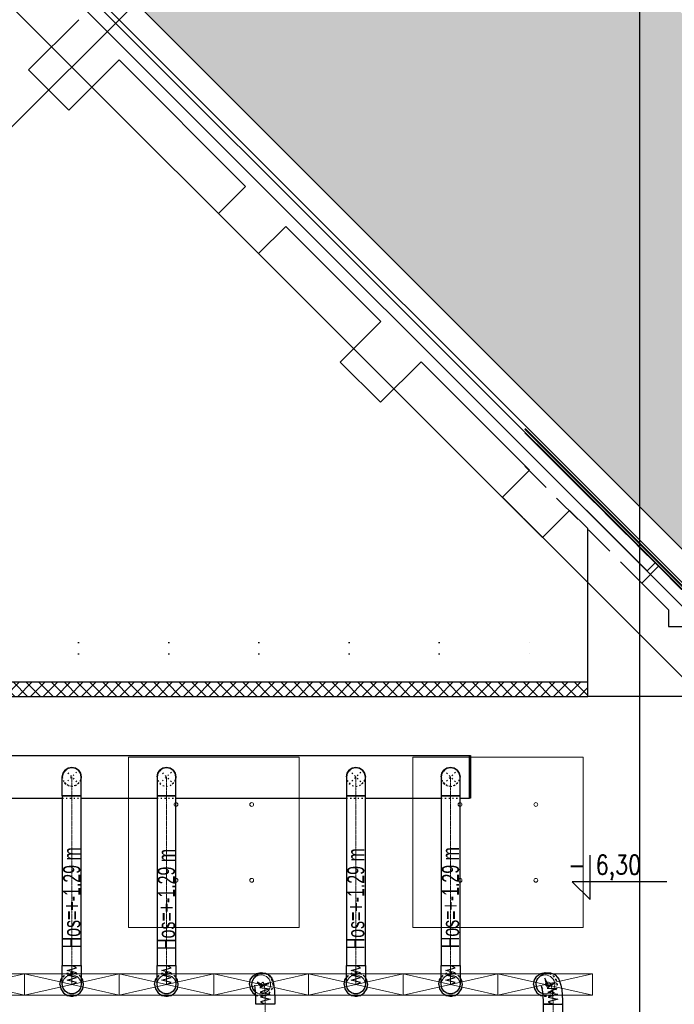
# Model space of a CAD drawing. Header units: centimetres. Extents: x -228435 to 46820, y -89367 to 152985.
# Tile 248 of 252: x -41090 to -34177, y 86198 to 96599. Entities that reach past the tile are written whole.
import ezdxf

# ---------------------------------------------------------------- set-up
doc = ezdxf.new("R2010")
doc.units = ezdxf.units.CM
doc.header["$LTSCALE"] = 50
for name, pattern in [('CADVENT_CENTERLINE', [9.9, 7.4, -1, 0.5, -1]), ('CADVENT_HIDDEN', [0.8, 0.25, -0.55]), ('Kondygnacja  -0_5$0$DOT2', [3.175, 0, -3.175]), ('Kondygnacja  -0_5$0$HIDDEN', [9.525, 6.35, -3.175]), ('Kondygnacja  -0_5$0$HIDDEN2', [4.7625, 3.175, -1.5875]), ('Osie rzutów$0$DASHDOT2', [12.7, 6.35, -3.175, 0, -3.175]), ('SU Lampy kwadratowe  -1$0$HIDDENX2', [19.05, 12.7, -6.35])]:
    doc.linetypes.add(name, pattern=pattern)
for name, color, linetype in [('01-103-Went PP_poziom-0_5$0$L_Nawiew', 3, 'Continuous'), ('bgde-nawiewDETAILS', 1, 'Continuous'), ('bgde-nawiewEXP', 1, 'Continuous'), ('bgde-nawiewHIDDEN', 1, 'Continuous'), ('bgde-tekst', 7, 'Continuous'), ('Kondygnacja  -0_5$0$ARCH_GK', 8, 'Continuous'), ('Kondygnacja  -0_5$0$ARCH_GRUNT', 8, 'Continuous'), ('Kondygnacja  -0_5$0$ARCH_INFO_KOTY_WYSOKOŚCIOWE_IST', 8, 'Continuous'), ('Kondygnacja  -0_5$0$ARCH_MUROWANE_IST', 8, 'Continuous'), ('Kondygnacja  -0_5$0$ARCH_NIEWIDOK_IST', 8, 'Kondygnacja  -0_5$0$HIDDEN'), ('Kondygnacja  -0_5$0$ARCH_POMOCNICZE_IST', 8, 'Kondygnacja  -0_5$0$HIDDEN2'), ('Kondygnacja  -0_5$0$ARCH_WYBURZENIA', 8, 'Kondygnacja  -0_5$0$DOT2'), ('Kondygnacja  -0_5$0$ARCH_ŚLUSARKA_OKNA_IST', 8, 'Continuous'), ('Kondygnacja  -0_5$0$ARCH_ŻELBET_IST', 8, 'Continuous'), ('Osie rzutów$0$ARCH_INFO_OSIE_IST', 8, 'Osie rzutów$0$DASHDOT2'), ('Osie rzutów$0$ARCH_INFO_OSIE_OPISY_IST', 8, 'Continuous')]:
    doc.layers.add(name, color=color, linetype=linetype)
for name, color, linetype, lineweight in [('bgde-nawiewCEN', 7, 'Continuous', 13), ('bgde_nawiewnik', 11, 'Continuous', 5), ('SU Lampy kwadratowe  -05$0$ARCH_SUFITY_PODWIESZANE', 8, 'Continuous', 9), ('SU Lampy kwadratowe  -1$0$ARCH_SUFITY_PODWIESZANE', 8, 'SU Lampy kwadratowe  -1$0$HIDDENX2', 9)]:
    doc.layers.add(name, color=color, linetype=linetype, lineweight=lineweight)
doc.styles.add('Kondygnacja  -0_5$0$ROMANS-50-CM', font='romans.shx', dxfattribs={"width": 0.8, "height": 10})

# ---------------------------------------------------------------- blocks, each defined once
blk = doc.blocks.new('Osie rzutów')
at = {"layer": 'Osie rzutów$0$ARCH_INFO_OSIE_IST', "ltscale": 10}
for p, q in [((5476.11, 16768.89), (9015.72, 13229.28)), ((7180.87, 15064.13), (9015.72, 13229.28)), ((7266.73, 14903.31), (9100.55, 13069.49)), ((8743.12, 14793.12), (7460, 13510)), ((8660, 12255), (8660, 14290.38)), ((4436.04, 13510), (13655, 13510))]:
    blk.add_line(p, q, dxfattribs=at)
blk = doc.blocks.new('SU Lampy kwadratowe  -05')
at = {"layer": 'SU Lampy kwadratowe  -05$0$ARCH_SUFITY_PODWIESZANE'}
for centre in [(8170, 13330.8), (8250, 13330.8), (8470, 13330.8), (8550, 13330.8), (8170, 13250.8), (8250, 13250.8), (8470, 13250.8), (8550, 13250.8)]:
    blk.add_circle(centre, 2, dxfattribs=at)
at = {"layer": 'SU Lampy kwadratowe  -1$0$ARCH_SUFITY_PODWIESZANE', "ltscale": 2.5}
for points in [[(8120, 13380.8), (8300, 13380.8), (8300, 13200.8), (8120, 13200.8)], [(8420, 13380.8), (8600, 13380.8), (8600, 13200.8), (8420, 13200.8)]]:
    blk.add_lwpolyline(points, close=True, dxfattribs=at)
blk = doc.blocks.new('A$C066D7839')
at = {"layer": 'bgde_nawiewnik'}
for p, q in [((-50, -11.15), (-50, 11.15)), ((-50, 11.15), (50, 11.15)), ((-50, -11.15), (50, 11.15)), ((50, -11.15), (-50, 11.15)), ((50, 11.15), (50, -11.15)), ((50, -11.15), (-50, -11.15))]:
    blk.add_line(p, q, dxfattribs=at)
blk.add_circle((0, 0), 10, dxfattribs=at)

msp = doc.modelspace()

# ---------------------------------------------------------------- hatches: boundary and pattern name
at = {"layer": 'Kondygnacja  -0_5$0$ARCH_GK', "linetype": 'Continuous', "lineweight": -3}
h = msp.add_hatch(dxfattribs=at)
h.set_pattern_fill('ANSI37', color=256, scale=30, style=0)
h.set_pattern_definition([(45, (-121140, -45000), (-67.35192, 67.35192), []), (135, (-121140, -45000), (-67.35192, -67.35192), [])])
h.paths.add_polyline_path([(-54930, 89600), (-54967.5, 89525), (-54930, 89450), (-35090, 89450), (-35090, 89600)], flags=0)
at = {"layer": 'Kondygnacja  -0_5$0$ARCH_GRUNT', "linetype": 'Continuous', "lineweight": 5}
h = msp.add_hatch(dxfattribs=at)
h.set_pattern_fill('EARTH', color=256, scale=150.000081, angle=45, style=0)
h.set_pattern_definition([(45, (-121140, -45000), (-1e-09, 1347.039), [952.5005, -952.5005]), (45, (-121392.6, -44747.4), (-1e-09, 1347.039), [952.5005, -952.5005]), (45, (-121645.1, -44494.9), (-1e-09, 1347.039), [952.5005, -952.5005]), (135, (-121645.1, -44326.5), (-1347.039, -1e-09), [952.5005, -952.5005]), (135, (-121392.6, -44073.9), (-1347.039, -1e-09), [952.5005, -952.5005]), (135, (-121140, -43821.3), (-1347.039, -1e-09), [952.5005, -952.5005])])
h.paths.add_polyline_path([(-109800.334, 65464.54), (-97514.874, 77750), (-71890, 77750), (-71890, 102550), (-45638.959, 102550), (-33938.959, 90850), (-21790, 90850), (-21790, 82420), (-19190, 82420), (-19190, 79646.447), (-20488.223, 78348.223), (-20936.447, 77900), (-10065.736, 77900), (13934.264, 53900), (20210, 53900), (20210, 43250), (19310, 43250), (19310, 42946.447), (17513.553, 41150), (14360, 41150), (14360, 40060), (28010, 40070.689), (28010, 44557.06), (28010, 49088.932), (24210, 51112.647), (24210, 57900), (15591.118, 57900), (-8408.882, 81900), (-15190, 81900), (-15190, 86020), (-17790, 86020), (-17790, 94850), (-32282.105, 94850), (-43982.105, 106550), (-75890, 106550), (-75890, 81750), (-99171.728, 81750), (-112628.761, 68292.967)])

# ---------------------------------------------------------------- linework, layer by layer
at = {"layer": 'bgde-nawiewCEN', "linetype": 'CADVENT_CENTERLINE', "ltscale": 0.06}
for p, q in [((-40539.917, 88399.993), (-40539.917, 88599.993)), ((-39539.917, 88399.993), (-39539.917, 88599.993)), ((-37539.917, 88399.993), (-37539.917, 88599.993)), ((-36539.917, 88399.993), (-36539.917, 88599.993)), ((-40539.917, 88399.993), (-40539.917, 86607.5)), ((-39539.917, 88399.993), (-39539.917, 86607.5)), ((-37539.917, 88399.993), (-37539.917, 86607.5)), ((-36539.917, 88399.993), (-36539.917, 86607.5)), ((-40539.917, 86607.5, 359.822), (-40539.917, 86582.631, 359.822)), ((-40539.917, 86582.631, 359.822), (-40539.917, 86517.042, 359.822)), ((-39539.917, 86607.5, 359.822), (-39539.917, 86582.631, 359.822)), ((-39539.917, 86582.631, 359.822), (-39539.917, 86517.042, 359.822)), ((-37539.917, 86607.5, 359.822), (-37539.917, 86582.631, 359.822)), ((-37539.917, 86582.631, 359.822), (-37539.917, 86517.042, 359.822)), ((-36539.917, 86607.5, 359.822), (-36539.917, 86582.631, 359.822)), ((-36539.917, 86582.631, 359.822), (-36539.917, 86517.042, 359.822)), ((-40539.917, 86517.042, 359.822), (-40539.917, 86484.435, 359.822)), ((-40539.917, 86484.435, 359.822), (-40539.917, 86459.04, 359.822)), ((-40539.917, 86459.04, 359.822), (-40539.917, 86439.957, 359.822)), ((-40539.917, 86439.957, 359.822), (-40539.917, 86426.283, 359.822)), ((-39539.917, 86517.042, 359.822), (-39539.917, 86484.435, 359.822)), ((-39539.917, 86484.435, 359.822), (-39539.917, 86459.04, 359.822)), ((-39539.917, 86459.04, 359.822), (-39539.917, 86439.957, 359.822)), ((-39539.917, 86439.957, 359.822), (-39539.917, 86426.283, 359.822)), ((-37539.917, 86517.042, 359.822), (-37539.917, 86484.435, 359.822)), ((-37539.917, 86484.435, 359.822), (-37539.917, 86459.04, 359.822)), ((-37539.917, 86459.04, 359.822), (-37539.917, 86439.957, 359.822)), ((-37539.917, 86439.957, 359.822), (-37539.917, 86426.283, 359.822)), ((-36539.917, 86517.042, 359.822), (-36539.917, 86484.435, 359.822)), ((-36539.917, 86484.435, 359.822), (-36539.917, 86459.04, 359.822)), ((-36539.917, 86459.04, 359.822), (-36539.917, 86439.957, 359.822)), ((-36539.917, 86439.957, 359.822), (-36539.917, 86426.283, 359.822)), ((-40539.917, 86426.283, 359.822), (-40539.917, 86417.117, 359.822)), ((-40539.917, 86417.117, 359.822), (-40539.917, 86411.557, 359.822)), ((-40539.917, 86411.557, 359.822), (-40539.917, 86408.702, 359.822)), ((-40539.917, 86408.702, 359.822), (-40539.917, 86407.5, 359.822)), ((-39539.917, 86426.283, 359.822), (-39539.917, 86417.117, 359.822)), ((-39539.917, 86417.117, 359.822), (-39539.917, 86411.557, 359.822)), ((-39539.917, 86411.557, 359.822), (-39539.917, 86408.702, 359.822)), ((-39539.917, 86408.702, 359.822), (-39539.917, 86407.5, 359.822)), ((-38536.122, 86416.607, 359.822), (-38539.917, 86407.5, 359.822)), ((-38531.966, 86423.981, 359.822), (-38536.122, 86416.607, 359.822)), ((-38526.829, 86429.671, 359.822), (-38531.966, 86423.981, 359.822)), ((-38521.103, 86431.004, 359.822), (-38526.829, 86429.671, 359.822)), ((-38515.18, 86425.308, 359.822), (-38521.103, 86431.004, 359.822)), ((-38509.454, 86409.909, 359.822), (-38515.18, 86425.308, 359.822)), ((-38504.316, 86382.134, 359.822), (-38509.454, 86409.909, 359.822)), ((-38500.161, 86339.31, 359.822), (-38504.316, 86382.134, 359.822)), ((-38496.365, 86238.294, 359.822), (-38500.161, 86339.31, 359.822)), ((-37539.917, 86426.283, 359.822), (-37539.917, 86417.117, 359.822)), ((-37539.917, 86417.117, 359.822), (-37539.917, 86411.557, 359.822)), ((-37539.917, 86411.557, 359.822), (-37539.917, 86408.702, 359.822)), ((-37539.917, 86408.702, 359.822), (-37539.917, 86407.5, 359.822)), ((-36539.917, 86426.283, 359.822), (-36539.917, 86417.117, 359.822)), ((-36539.917, 86417.117, 359.822), (-36539.917, 86411.557, 359.822)), ((-36539.917, 86411.557, 359.822), (-36539.917, 86408.702, 359.822)), ((-36539.917, 86408.702, 359.822), (-36539.917, 86407.5, 359.822)), ((-35532.787, 86416.751, 359.822), (-35539.917, 86407.5, 359.822)), ((-35524.98, 86424.268, 359.822), (-35532.787, 86416.751, 359.822)), ((-35515.33, 86430.118, 359.822), (-35524.98, 86424.268, 359.822)), ((-35504.573, 86431.603, 359.822), (-35515.33, 86430.118, 359.822)), ((-35493.447, 86426.027, 359.822), (-35504.573, 86431.603, 359.822)), ((-35482.69, 86410.692, 359.822), (-35493.447, 86426.027, 359.822)), ((-35473.039, 86382.901, 359.822), (-35482.69, 86410.692, 359.822)), ((-35465.233, 86339.957, 359.822), (-35473.039, 86382.901, 359.822)), ((-35458.102, 86238.494, 359.822), (-35465.233, 86339.957, 359.822)), ((-38496.365, 86197.824, 359.822), (-38496.365, 86238.294, 359.822)), ((-35458.102, 86197.824, 359.822), (-35458.102, 86238.494, 359.822)), ((-38496.365, 82157.114, 359.822), (-38496.365, 86197.824, 359.822)), ((-35458.102, 82157.114, 359.822), (-35458.102, 86197.824, 359.822))]:
    msp.add_line(p, q, dxfattribs=at)
at = {"layer": 'bgde-nawiewDETAILS', "linetype": 'CADVENT_HIDDEN'}
for p, q in [((-40610.628, 88529.282), (-40469.207, 88670.703)), ((-40610.628, 88670.703), (-40469.207, 88529.282)), ((-39610.628, 88529.282), (-39469.207, 88670.703)), ((-39610.628, 88670.703), (-39469.207, 88529.282)), ((-37610.628, 88529.282), (-37469.207, 88670.703)), ((-37610.628, 88670.703), (-37469.207, 88529.282)), ((-36610.628, 88529.282), (-36469.207, 88670.703)), ((-36610.628, 88670.703), (-36469.207, 88529.282))]:
    msp.add_line(p, q, dxfattribs=at)
at = {"layer": 'bgde-nawiewEXP', "linetype": 'Continuous'}
for points in [[(-49740.069, 88374.993), (-49740.069, 88824.993), (-36330.099, 88824.993), (-36330.099, 88374.993), (-36340.101, 88374.993)], [(-36439.917, 88374.993), (-36340.099, 88374.993), (-36340.099, 88824.993)], [(-36340.101, 88374.993), (-36340.101, 88824.993)], [(-40639.917, 88399.993), (-40439.917, 88399.993), (-40439.917, 88599.993), (-40439.917, 88599.993), (-40447.529, 88638.261), (-40469.207, 88670.703), (-40501.649, 88692.381), (-40539.917, 88699.993), (-40578.186, 88692.381), (-40610.628, 88670.703), (-40610.628, 88670.703), (-40610.628, 88670.703), (-40632.305, 88638.261), (-40632.305, 88638.261), (-40639.917, 88599.993), (-40632.305, 88638.261), (-40610.628, 88670.703), (-40578.186, 88692.381), (-40539.917, 88699.993), (-40501.649, 88692.381), (-40469.207, 88670.703), (-40447.529, 88638.261), (-40439.917, 88599.993), (-40447.529, 88638.261), (-40469.207, 88670.703), (-40501.649, 88692.381), (-40539.917, 88699.993), (-40578.186, 88692.381)], [(-40639.917, 88399.993), (-40639.917, 88599.993), (-40632.305, 88638.261), (-40610.628, 88670.703), (-40578.186, 88692.381)], [(-40610.628, 88670.703), (-40632.305, 88638.261)], [(-39639.917, 88599.994), (-39632.306, 88638.26), (-39610.629, 88670.702), (-39610.628, 88670.703)], [(-39639.917, 88599.993), (-39632.305, 88638.261), (-39610.629, 88670.701)], [(-39610.628, 88670.703), (-39610.628, 88670.703), (-39578.186, 88692.381), (-39539.92, 88699.992)], [(-39610.627, 88670.704), (-39578.187, 88692.38), (-39539.919, 88699.993), (-39539.918, 88699.992)], [(-39539.918, 88699.992), (-39539.917, 88699.993), (-39501.649, 88692.381), (-39469.209, 88670.705)], [(-39539.916, 88699.992), (-39501.65, 88692.381), (-39469.208, 88670.704), (-39469.207, 88670.704)], [(-39469.207, 88670.704), (-39469.207, 88670.703), (-39447.529, 88638.261), (-39439.918, 88599.995)], [(-39469.206, 88670.702), (-39447.53, 88638.262), (-39439.917, 88599.994), (-39439.917, 88599.993)], [(-36639.917, 88599.993), (-36632.305, 88638.261), (-36610.628, 88670.703), (-36578.186, 88692.381), (-36539.917, 88699.993), (-36501.649, 88692.381), (-36469.207, 88670.703), (-36447.529, 88638.261), (-36439.917, 88599.993)], [(-36639.917, 88599.993), (-36632.305, 88638.261), (-36610.628, 88670.703), (-36578.186, 88692.381), (-36539.917, 88699.993), (-36501.649, 88692.381), (-36469.207, 88670.703), (-36447.529, 88638.261), (-36439.917, 88599.993)], [(-39439.917, 88599.994), (-39439.917, 88599.993)], [(-42439.917, 88374.993), (-40639.917, 88374.993)], [(-40439.917, 88374.993), (-39639.917, 88374.993)], [(-39439.917, 88374.993), (-37639.917, 88374.993)], [(-37439.917, 88374.993), (-36639.917, 88374.993)]]:
    msp.add_lwpolyline(points, dxfattribs=at)
for points in [[(-39639.917, 88399.993), (-39439.917, 88399.993), (-39439.917, 88599.993), (-39447.529, 88638.261), (-39469.207, 88670.703), (-39501.649, 88692.381), (-39539.917, 88699.993), (-39578.186, 88692.381), (-39610.628, 88670.703), (-39632.305, 88638.261), (-39639.917, 88599.993), (-39639.917, 88439.011)], [(-37639.917, 88399.993), (-37439.917, 88399.993), (-37439.917, 88599.993), (-37447.529, 88638.261), (-37469.207, 88670.703), (-37501.649, 88692.381), (-37539.917, 88699.993), (-37578.186, 88692.381), (-37610.628, 88670.703), (-37632.305, 88638.261), (-37639.917, 88599.993), (-37632.305, 88638.261), (-37610.628, 88670.703), (-37578.186, 88692.381), (-37539.917, 88699.993), (-37501.649, 88692.381), (-37469.207, 88670.703), (-37447.529, 88638.261), (-37439.917, 88599.993), (-37447.529, 88638.261), (-37469.207, 88670.703), (-37501.649, 88692.381), (-37539.917, 88699.993), (-37578.186, 88692.381), (-37610.628, 88670.703), (-37632.305, 88638.261), (-37639.917, 88599.993), (-37639.917, 88439.011)], [(-36639.917, 88399.993), (-36439.917, 88399.993), (-36439.917, 88599.993), (-36447.529, 88638.261), (-36469.207, 88670.703), (-36501.649, 88692.381), (-36539.917, 88699.993), (-36578.186, 88692.381), (-36610.628, 88670.703), (-36632.305, 88638.261), (-36639.917, 88599.993), (-36639.917, 88439.011)], [(-40639.917, 86607.5), (-40439.917, 86607.5), (-40439.917, 88399.993), (-40639.917, 88399.993)], [(-39639.917, 86607.5), (-39439.917, 86607.5), (-39439.917, 88399.993), (-39639.917, 88399.993)], [(-37639.917, 86607.5), (-37439.917, 86607.5), (-37439.917, 88399.993), (-37639.917, 88399.993)], [(-36639.917, 86607.5), (-36439.917, 86607.5), (-36439.917, 88399.993), (-36639.917, 88399.993)]]:
    msp.add_lwpolyline(points, close=True, dxfattribs=at)
at = {"layer": 'bgde-nawiewEXP', "linetype": 'Continuous', "elevation": 359.822}
for points in [[(-40639.917, 86517.042), (-40639.917, 86607.5), (-40439.917, 86607.5), (-40439.917, 86407.5), (-40447.529, 86369.232), (-40469.207, 86336.789), (-40501.649, 86315.112), (-40539.917, 86307.5), (-40578.186, 86315.112), (-40610.628, 86336.789), (-40632.305, 86369.232), (-40639.917, 86407.5), (-40639.917, 86484.435)], [(-39639.917, 86408.702), (-39639.917, 86607.5), (-39439.917, 86607.5), (-39439.917, 86407.5), (-39447.529, 86369.232), (-39469.207, 86336.789), (-39501.649, 86315.112), (-39539.917, 86307.5), (-39578.186, 86315.112), (-39610.628, 86336.789), (-39632.305, 86369.232), (-39639.917, 86407.5)], [(-37639.917, 86517.042), (-37639.917, 86607.5), (-37439.917, 86607.5), (-37439.917, 86407.5), (-37447.529, 86369.232), (-37469.207, 86336.789), (-37501.649, 86315.112), (-37539.917, 86307.5), (-37578.186, 86315.112), (-37610.628, 86336.789), (-37632.305, 86369.232), (-37639.917, 86407.5), (-37639.917, 86484.435)], [(-36639.917, 86426.283), (-36639.917, 86607.5), (-36439.917, 86607.5), (-36439.917, 86407.5), (-36447.529, 86369.232), (-36469.207, 86336.789), (-36501.649, 86315.112), (-36539.917, 86307.5), (-36578.186, 86315.112), (-36610.628, 86336.789), (-36632.305, 86369.232), (-36639.917, 86407.5), (-36639.917, 86417.117)], [(-35583.102, 82054.114), (-35333.102, 82054.114), (-35333.102, 82108.957), (-35358.102, 82157.114), (-35358.102, 82157.114), (-35558.102, 82157.114), (-35558.102, 86197.824), (-35419.834, 86197.824), (-35419.834, 86197.824), (-35358.102, 86197.824), (-35358.102, 82157.114), (-35558.102, 82157.114), (-35583.102, 82108.957), (-35583.102, 82108.957), (-35573.587, 82108.957), (-35573.587, 82108.957), (-35583.102, 82108.957), (-35583.102, 82108.957)]]:
    msp.add_lwpolyline(points, close=True, dxfattribs=at)
at = {"layer": 'bgde-nawiewEXP', "elevation": 359.822}
for points in [[(-40539.917, 86407.5), (-40489.917, 86428.368), (-40589.917, 86453.713), (-40489.917, 86479.397), (-40589.917, 86504.512), (-40489.917, 86530.607), (-40589.917, 86556.159), (-40489.917, 86581.448), (-40539.917, 86607.5)], [(-39539.917, 86407.5), (-39489.917, 86428.368), (-39589.917, 86453.713), (-39489.917, 86479.397), (-39589.917, 86504.512), (-39489.917, 86530.607), (-39589.917, 86556.159), (-39489.917, 86581.448), (-39539.917, 86607.5)], [(-37539.917, 86407.5), (-37489.917, 86428.368), (-37589.917, 86453.713), (-37489.917, 86479.397), (-37589.917, 86504.512), (-37489.917, 86530.607), (-37589.917, 86556.159), (-37489.917, 86581.448), (-37539.917, 86607.5)], [(-36539.917, 86407.5), (-36489.917, 86428.368), (-36589.917, 86453.713), (-36489.917, 86479.397), (-36589.917, 86504.512), (-36489.917, 86530.607), (-36589.917, 86556.159), (-36489.917, 86581.448), (-36539.917, 86607.5)], [(-38539.917, 86407.5), (-38583.447, 86433.326), (-38551.726, 86392.162), (-38459.867, 86417.63), (-38553.744, 86374.525), (-38451.625, 86360.026), (-38549.446, 86326.617), (-38448.243, 86304.898), (-38547.319, 86275.867), (-38446.782, 86252.019), (-38546.468, 86225.256), (-38496.365, 86197.824)], [(-35539.917, 86407.5), (-35497.331, 86381.185), (-35543.004, 86472.219), (-35527.068, 86389.015), (-35433.81, 86423.81), (-35521.185, 86369.327), (-35418.155, 86363.667), (-35513.686, 86324.096), (-35411.651, 86306.569), (-35509.844, 86274.683), (-35408.885, 86252.658), (-35508.292, 86224.917), (-35458.102, 86197.824)]]:
    msp.add_lwpolyline(points, dxfattribs=at)
at = {"layer": 'bgde-nawiewEXP', "linetype": 'Continuous', "elevation": 359.822}
for points in [[(-40664.917, 86407.5), (-40655.402, 86359.665), (-40628.306, 86319.112), (-40587.753, 86292.015), (-40539.917, 86282.5), (-40492.082, 86292.015), (-40451.529, 86319.112), (-40424.432, 86359.665), (-40414.917, 86407.5), (-40424.432, 86455.335), (-40439.917, 86478.51)], [(-40664.917, 86407.5), (-40655.402, 86455.335), (-40639.917, 86478.51)], [(-39664.917, 86407.5), (-39655.402, 86359.665), (-39628.306, 86319.112), (-39587.753, 86292.015), (-39539.917, 86282.5), (-39492.082, 86292.015), (-39451.529, 86319.112), (-39424.432, 86359.665), (-39414.917, 86407.5), (-39424.432, 86455.335), (-39439.917, 86478.51)], [(-39664.917, 86407.5), (-39655.402, 86455.335), (-39639.917, 86478.51)], [(-38664.917, 86407.5), (-38655.402, 86455.335), (-38628.306, 86495.888), (-38587.753, 86522.985), (-38539.917, 86532.5), (-38492.082, 86522.985), (-38481.225, 86515.731)], [(-38639.252, 86395.987), (-38636.097, 86434.878), (-38632.268, 86444.064), (-38614.525, 86478.653), (-38610.305, 86486.142), (-38604.951, 86492.071), (-38575.274, 86517.192), (-38538.222, 86528.989), (-38531.852, 86530.472), (-38493.128, 86527.134), (-38458.662, 86509.161), (-38451.772, 86502.534), (-38427.235, 86473.069), (-38420.48, 86454.904), (-38410.199, 86420.501), (-38404.779, 86391.195), (-38400.311, 86345.156), (-38396.365, 86240.137), (-38396.365, 86197.824), (-38596.365, 86197.824), (-38596.365, 86236.452), (-38600.01, 86333.464), (-38603.854, 86373.072), (-38608.708, 86399.316)], [(-38434.251, 86470.03), (-38424.432, 86455.335), (-38423.323, 86449.756)], [(-37664.917, 86407.5), (-37655.402, 86359.665), (-37628.306, 86319.112), (-37587.753, 86292.015), (-37539.917, 86282.5), (-37492.082, 86292.015), (-37451.529, 86319.112), (-37424.432, 86359.665), (-37414.917, 86407.5), (-37424.432, 86455.335), (-37439.917, 86478.51)], [(-37664.917, 86407.5), (-37655.402, 86455.335), (-37639.917, 86478.51)], [(-36664.917, 86407.5), (-36655.402, 86359.665), (-36628.306, 86319.112), (-36587.753, 86292.015), (-36539.917, 86282.5), (-36492.082, 86292.015), (-36451.529, 86319.112), (-36424.432, 86359.665), (-36414.917, 86407.5), (-36424.432, 86455.335), (-36439.917, 86478.51)], [(-36664.917, 86407.5), (-36655.402, 86455.335), (-36639.917, 86478.51)], [(-35664.917, 86407.5), (-35655.402, 86455.335), (-35628.306, 86495.888), (-35587.753, 86522.985), (-35539.917, 86532.5), (-35524.826, 86529.498)], [(-35638.354, 86425.111), (-35624.122, 86461.44), (-35616.913, 86470.793), (-35589.993, 86498.739), (-35582.025, 86506.412), (-35571.84, 86512.586), (-35536.386, 86527.902), (-35524.4, 86529.557), (-35485.879, 86529.967), (-35450.204, 86515.402), (-35437.228, 86508.898), (-35410.603, 86481.963), (-35397.711, 86463.584), (-35385.277, 86430.385), (-35374.648, 86399.776), (-35365.758, 86350.87), (-35358.102, 86241.938), (-35358.102, 86197.824), (-35365.714, 86197.824), (-35365.714, 86197.824)], [(-38664.917, 86407.5), (-38655.402, 86359.665), (-38628.306, 86319.112), (-38598.729, 86299.349)], [(-38639.252, 86395.987), (-38627.285, 86358.85), (-38602.017, 86329.119), (-38599.805, 86327.985)], [(-35664.917, 86407.5), (-35655.402, 86359.665), (-35628.306, 86319.112), (-35587.753, 86292.015), (-35561.742, 86286.841)], [(-35638.354, 86425.111), (-35637.601, 86386.1), (-35621.975, 86350.347), (-35593.858, 86323.295), (-35563.467, 86311.39)], [(-35458.102, 86197.824), (-35458.102, 86197.824), (-35558.102, 86197.824), (-35558.102, 86235.05), (-35564.708, 86329.044), (-35571.431, 86366.026), (-35580.103, 86390.999)], [(-35576.291, 86370.091), (-35570.728, 86362.16)]]:
    msp.add_lwpolyline(points, dxfattribs=at)
at = {"layer": 'bgde-nawiewHIDDEN', "linetype": 'CADVENT_HIDDEN'}
for points in [[(-36340.102, 88374.993), (-36340.102, 88824.993), (-36340.101, 88824.993)], [(-40501.649, 88507.605), (-40469.207, 88529.282), (-40447.529, 88561.724), (-40439.917, 88599.993), (-40447.529, 88638.261), (-40469.207, 88670.703), (-40501.649, 88692.381)], [(-39610.629, 88670.701), (-39610.628, 88670.703)], [(-39610.628, 88670.703), (-39610.627, 88670.704)], [(-39539.92, 88699.992), (-39539.918, 88699.992)], [(-39539.918, 88699.992), (-39539.916, 88699.992)], [(-39501.65, 88692.381), (-39469.208, 88670.704), (-39447.53, 88638.262), (-39439.917, 88599.994), (-39447.529, 88561.726), (-39469.206, 88529.283), (-39501.648, 88507.605)], [(-39469.209, 88670.705), (-39469.207, 88670.704)], [(-39469.207, 88670.704), (-39469.206, 88670.702)], [(-37639.917, 88599.993), (-37632.305, 88561.724), (-37610.628, 88529.282), (-37578.186, 88507.605), (-37539.917, 88499.993), (-37501.649, 88507.605), (-37469.207, 88529.282), (-37447.529, 88561.724), (-37439.917, 88599.993), (-37447.529, 88638.261), (-37469.207, 88670.703), (-37501.649, 88692.381)], [(-36501.649, 88507.605), (-36469.207, 88529.282), (-36447.529, 88561.724), (-36439.917, 88599.993), (-36447.529, 88638.261), (-36469.207, 88670.703), (-36501.649, 88692.381)], [(-40639.917, 88599.993), (-40632.305, 88561.724), (-40610.628, 88529.282), (-40610.628, 88529.282), (-40610.628, 88529.282), (-40610.628, 88529.282), (-40610.628, 88529.282)], [(-40639.917, 88599.993), (-40632.305, 88561.724), (-40610.628, 88529.282)], [(-40610.628, 88529.282), (-40632.305, 88561.724)], [(-39639.917, 88599.991), (-39639.917, 88599.994)], [(-39639.917, 88599.991), (-39632.305, 88561.723), (-39610.627, 88529.281), (-39578.184, 88507.604), (-39539.916, 88499.993), (-39501.648, 88507.605), (-39469.206, 88529.283), (-39447.529, 88561.726), (-39439.917, 88599.993)], [(-39639.917, 88599.993), (-39632.305, 88561.724), (-39610.628, 88529.282), (-39578.186, 88507.605), (-39539.917, 88499.993), (-39501.649, 88507.605), (-39469.207, 88529.282), (-39447.529, 88561.724), (-39439.917, 88599.993)], [(-39439.918, 88599.995), (-39439.917, 88599.994)], [(-37639.917, 88599.993), (-37632.305, 88561.724), (-37610.628, 88529.282), (-37578.186, 88507.605), (-37539.917, 88499.993), (-37501.649, 88507.605), (-37469.207, 88529.282), (-37447.529, 88561.724), (-37439.917, 88599.993), (-37447.529, 88561.724), (-37469.207, 88529.282), (-37501.649, 88507.605)], [(-40639.917, 88374.993), (-40439.917, 88374.993)], [(-39639.917, 88374.993), (-39439.917, 88374.993)], [(-37639.917, 88374.993), (-37439.917, 88374.993)], [(-36639.917, 88374.993), (-36439.917, 88374.993)], [(-36340.102, 88374.993), (-36340.101, 88374.993)]]:
    msp.add_lwpolyline(points, dxfattribs=at)
for points in [[(-40610.628, 88670.703), (-40610.628, 88670.703)], [(-40610.628, 88529.282), (-40578.186, 88507.605), (-40539.917, 88499.993), (-40501.649, 88507.605), (-40469.207, 88529.282), (-40447.529, 88561.724), (-40439.917, 88599.993), (-40447.529, 88561.724), (-40469.207, 88529.282), (-40501.649, 88507.605), (-40539.917, 88499.993), (-40578.186, 88507.605)], [(-36639.917, 88599.993), (-36632.305, 88561.724), (-36610.628, 88529.282), (-36578.186, 88507.605), (-36539.917, 88499.993), (-36501.649, 88507.605), (-36469.207, 88529.282), (-36447.529, 88561.724), (-36439.917, 88599.993), (-36447.529, 88561.724), (-36469.207, 88529.282), (-36501.649, 88507.605), (-36539.917, 88499.993), (-36578.186, 88507.605), (-36610.628, 88529.282), (-36632.305, 88561.724)]]:
    msp.add_lwpolyline(points, close=True, dxfattribs=at)
at = {"layer": 'bgde-nawiewHIDDEN', "linetype": 'CADVENT_HIDDEN', "elevation": 359.822}
for points in [[(-40664.917, 86407.5), (-40655.402, 86359.665), (-40628.306, 86319.112), (-40587.753, 86292.015), (-40539.917, 86282.5), (-40492.082, 86292.015), (-40451.529, 86319.112), (-40424.432, 86359.665), (-40414.917, 86407.5), (-40424.432, 86455.335), (-40451.529, 86495.888), (-40492.082, 86522.985), (-40539.917, 86532.5), (-40587.753, 86522.985), (-40628.306, 86495.888), (-40639.917, 86478.51)], [(-40664.917, 86407.5), (-40655.402, 86455.335), (-40628.306, 86495.888), (-40587.753, 86522.985), (-40539.917, 86532.5), (-40492.082, 86522.985), (-40451.529, 86495.888), (-40439.917, 86478.51)], [(-39664.917, 86407.5), (-39655.402, 86359.665), (-39628.306, 86319.112), (-39587.753, 86292.015), (-39539.917, 86282.5), (-39492.082, 86292.015), (-39451.529, 86319.112), (-39424.432, 86359.665), (-39414.917, 86407.5), (-39424.432, 86455.335), (-39451.529, 86495.888), (-39492.082, 86522.985), (-39539.917, 86532.5), (-39587.753, 86522.985), (-39628.306, 86495.888), (-39639.917, 86478.51)], [(-39664.917, 86407.5), (-39655.402, 86455.335), (-39628.306, 86495.888), (-39587.753, 86522.985), (-39539.917, 86532.5), (-39492.082, 86522.985), (-39451.529, 86495.888), (-39439.917, 86478.51)], [(-38664.917, 86407.5), (-38655.402, 86455.335), (-38628.306, 86495.888), (-38587.753, 86522.985), (-38539.917, 86532.5), (-38492.082, 86522.985), (-38451.529, 86495.888), (-38481.225, 86515.731)], [(-38587.753, 86292.015), (-38539.917, 86282.5), (-38492.082, 86292.015), (-38451.529, 86319.112), (-38424.432, 86359.665), (-38414.917, 86407.5), (-38424.432, 86455.335), (-38451.529, 86495.888), (-38434.251, 86470.03)], [(-38587.753, 86292.015), (-38539.917, 86282.5), (-38492.082, 86292.015), (-38451.529, 86319.112), (-38424.432, 86359.665), (-38414.917, 86407.5), (-38423.323, 86449.756)], [(-37664.917, 86407.5), (-37655.402, 86359.665), (-37628.306, 86319.112), (-37587.753, 86292.015), (-37539.917, 86282.5), (-37492.082, 86292.015), (-37451.529, 86319.112), (-37424.432, 86359.665), (-37414.917, 86407.5), (-37424.432, 86455.335), (-37451.529, 86495.888), (-37492.082, 86522.985), (-37539.917, 86532.5), (-37587.753, 86522.985), (-37628.306, 86495.888), (-37639.917, 86478.51)], [(-37664.917, 86407.5), (-37655.402, 86455.335), (-37628.306, 86495.888), (-37587.753, 86522.985), (-37539.917, 86532.5), (-37492.082, 86522.985), (-37451.529, 86495.888), (-37439.917, 86478.51)], [(-36664.917, 86407.5), (-36655.402, 86359.665), (-36628.306, 86319.112), (-36587.753, 86292.015), (-36539.917, 86282.5), (-36492.082, 86292.015), (-36451.529, 86319.112), (-36424.432, 86359.665), (-36414.917, 86407.5), (-36424.432, 86455.335), (-36451.529, 86495.888), (-36492.082, 86522.985), (-36539.917, 86532.5), (-36587.753, 86522.985), (-36628.306, 86495.888), (-36639.917, 86478.51)], [(-36664.917, 86407.5), (-36655.402, 86455.335), (-36628.306, 86495.888), (-36587.753, 86522.985), (-36539.917, 86532.5), (-36492.082, 86522.985), (-36451.529, 86495.888), (-36439.917, 86478.51)], [(-35664.917, 86407.5), (-35655.402, 86455.335), (-35628.306, 86495.888), (-35587.753, 86522.985), (-35539.917, 86532.5), (-35492.082, 86522.985), (-35524.826, 86529.498)], [(-38664.917, 86407.5), (-38655.402, 86359.665), (-38628.306, 86319.112), (-38587.753, 86292.015), (-38598.729, 86299.349)], [(-35664.917, 86407.5), (-35655.402, 86359.665), (-35628.306, 86319.112), (-35587.753, 86292.015), (-35539.917, 86282.5), (-35561.742, 86286.841)]]:
    msp.add_lwpolyline(points, dxfattribs=at)
msp.add_lwpolyline([(-35539.917, 86282.5), (-35492.082, 86292.015), (-35451.529, 86319.112), (-35424.432, 86359.665), (-35414.917, 86407.5), (-35424.432, 86455.335), (-35451.529, 86495.888), (-35492.082, 86522.985), (-35451.529, 86495.888), (-35424.432, 86455.335), (-35414.917, 86407.5), (-35424.432, 86359.665), (-35451.529, 86319.112), (-35492.082, 86292.015)], close=True, dxfattribs=at)
at = {"layer": 'Kondygnacja  -0_5$0$ARCH_GK', "linetype": 'Continuous', "lineweight": -3}
for p, q in [((-35090, 89600), (-54930, 89600)), ((-35090, 89450), (-35090, 89600)), ((-54930, 89450), (-35090, 89450))]:
    msp.add_line(p, q, dxfattribs=at)
at = {"layer": 'Kondygnacja  -0_5$0$ARCH_INFO_KOTY_WYSOKOŚCIOWE_IST'}
msp.add_lwpolyline([(-34257.298, 87491.407), (-35254.482, 87491.407), (-35066.982, 87303.907), (-35066.982, 87772.341)], dxfattribs=at)
at = {"layer": 'Kondygnacja  -0_5$0$ARCH_MUROWANE_IST', "ltscale": 4}
for points in [[(-34042.513, 90600), (-46020, 102577.487), (-46020, 102662.893), (-45632.893, 103050)], [(-33938.959, 90850), (-45709.15, 102620.19), (-45279.34, 103050)], [(-34240, 90366.152), (-34240, 90190), (-28740, 90190), (-28740, 90580), (-34100.294, 90580), (-34345.147, 90824.853), (-34521.924, 90648.076), (-34240, 90366.152)]]:
    msp.add_lwpolyline(points, dxfattribs=at)
at = {"layer": 'Kondygnacja  -0_5$0$ARCH_NIEWIDOK_IST'}
for p, q in [((-34345.147, 90824.853), (-35755.486, 92235.192)), ((-34521.924, 90648.076), (-35755.486, 91881.638))]:
    msp.add_line(p, q, dxfattribs=at)
at = {"layer": 'Kondygnacja  -0_5$0$ARCH_POMOCNICZE_IST', "const_width": 20}
msp.add_lwpolyline([(-35755.486, 92277.618), (-34052.868, 90575), (-22065, 90575), (-22065, 89690.902)], dxfattribs=at)
at = {"layer": 'Kondygnacja  -0_5$0$ARCH_WYBURZENIA', "ltscale": 6}
for p, q in [((-46185, 90020), (-35090, 90020)), ((-46185, 89900), (-35090, 89900))]:
    msp.add_line(p, q, dxfattribs=at)
at = {"layer": 'Kondygnacja  -0_5$0$ARCH_ŚLUSARKA_OKNA_IST'}
msp.add_lwpolyline([(-35755.486, 92065.486), (-34465.355, 90775.355), (-34380.503, 90860.208), (-35755.486, 92235.192)], dxfattribs=at)
at = {"layer": 'Kondygnacja  -0_5$0$ARCH_ŻELBET_IST'}
msp.add_line((-46063.223, 102550), (-34063.223, 90550), dxfattribs=at)
for points in [[(-40041.256, 96174.48), (-40571.586, 95644.15), (-40995.85, 96068.414), (-40465.52, 96598.744)], [(-40041.256, 96174.48), (-40571.586, 95644.15), (-40995.85, 96068.414), (-40465.52, 96598.744)], [(-38704.824, 94838.048), (-40041.256, 96174.48)], [(-38704.824, 94838.048), (-40041.256, 96174.48)], [(-38280.56, 94413.784), (-38566.939, 94127.405), (-38991.203, 94551.67), (-38704.824, 94838.048)], [(-38280.56, 94413.784), (-38566.939, 94127.405), (-38991.203, 94551.67), (-38704.824, 94838.048)], [(-37276.469, 93409.692), (-38280.56, 94413.784)], [(-37276.469, 93409.692), (-38280.56, 94413.784)], [(-36852.205, 92985.428), (-37280.004, 92557.628), (-37704.268, 92981.893), (-37276.469, 93409.692)], [(-36852.205, 92985.428), (-37280.004, 92557.628), (-37704.268, 92981.893), (-37276.469, 93409.692)], [(-35706.692, 91839.915), (-36852.205, 92985.428)], [(-35706.692, 91839.915), (-36852.205, 92985.428)], [(-35282.428, 91415.651), (-35568.806, 91129.273), (-35993.07, 91553.537), (-35706.692, 91839.915)], [(-35282.428, 91415.651), (-35568.806, 91129.273), (-35993.07, 91553.537), (-35706.692, 91839.915)], [(-33990, 90300), (-33990, 89450), (-35090, 89450), (-35090, 91223.223), (-35282.428, 91415.651)], [(-33990, 90300), (-33990, 89450), (-35090, 89450), (-35090, 91223.223), (-35282.428, 91415.651)]]:
    msp.add_lwpolyline(points, dxfattribs=at)

# ---------------------------------------------------------------- block references
at = {"layer": '01-103-Went PP_poziom-0_5$0$L_Nawiew', "xscale": -10, "yscale": 10, "zscale": 10, "rotation": 180}
for p in [(-41539.915, 86407.5), (-40539.915, 86407.5), (-39539.915, 86407.5), (-38539.915, 86407.5), (-37539.915, 86407.5), (-36539.915, 86407.5), (-35539.915, 86407.5)]:
    msp.add_blockref('A$C066D7839', p, dxfattribs=at)
at = {"layer": 'Osie rzutów$0$ARCH_INFO_OSIE_OPISY_IST', "xscale": 10, "yscale": 10, "zscale": 10}
msp.add_blockref('Osie rzutów', (-121140, -45000), dxfattribs=at)
at = {"layer": 'SU Lampy kwadratowe  -05$0$ARCH_SUFITY_PODWIESZANE', "xscale": 10, "yscale": 10, "zscale": 10}
msp.add_blockref('SU Lampy kwadratowe  -05', (-121140, -45000), dxfattribs=at)

# ---------------------------------------------------------------- texts
at = {"layer": 'bgde-tekst', "width": 0.7}
for p in [(-40450.975, 86789.272, 630), (-39450.975, 86771.797, 630), (-37450.975, 86778.486, 630), (-36450.975, 86790.753, 630)]:
    msp.add_text('Hos=+-1.29 m ', height=180, rotation=90, dxfattribs=at).set_placement(p)
at = {"layer": 'Kondygnacja  -0_5$0$ARCH_INFO_KOTY_WYSOKOŚCIOWE_IST', "insert": (-35296.192, 87641.036), "char_height": 200, "width": 976.18926, "attachment_point": 4, "line_spacing_factor": 0.9, "style": 'Kondygnacja  -0_5$0$ROMANS-50-CM'}
msp.add_mtext('- 6,30', dxfattribs=at)

doc.saveas('drawing.dxf')
